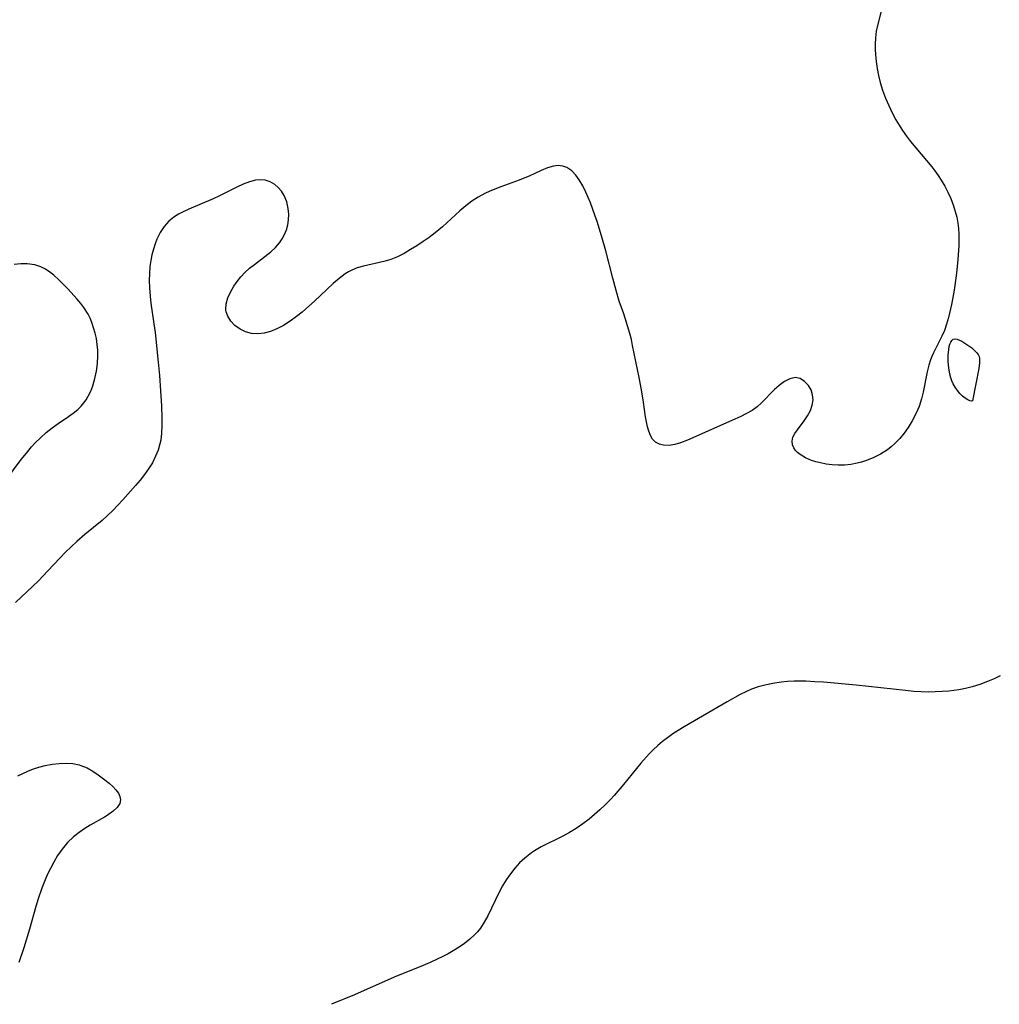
# Model space of a CAD drawing. Header units: inches. Extents: x 1073367 to 1082519, y 1569854 to 1574957.
# Tile 51 of 256: x 1075245 to 1075465, y 1572208 to 1572429. Entities that reach past the tile are written whole.
import ezdxf

# ---------------------------------------------------------------- set-up
doc = ezdxf.new("R2010")
doc.units = ezdxf.units.IN
doc.header["$MEASUREMENT"] = 0
doc.layers.add('CGG_CurvaNivelLidar_v1', color=7, linetype='Continuous', lineweight=30, true_color=0x008008)

msp = doc.modelspace()

# ---------------------------------------------------------------- linework, layer by layer
at = {"layer": 'CGG_CurvaNivelLidar_v1'}
for points in [[(1075438.0505, 1572430.9316, 67.5), (1075437.2406, 1572427.9872, 67.5), (1075436.9028, 1572426.4086, 67.5), (1075436.7219, 1572424.968, 67.5), (1075436.6503, 1572423.4879, 67.5), (1075436.6628, 1572422.345, 67.5), (1075436.7263, 1572421.1911, 67.5), (1075436.8826, 1572419.6284, 67.5), (1075437.1137, 1572418.0609, 67.5), (1075437.4167, 1572416.4965, 67.5), (1075437.7931, 1572414.943, 67.5), (1075438.3324, 1572413.1558, 67.5), (1075438.9972, 1572411.3617, 67.5), (1075439.7127, 1572409.7277, 67.5), (1075440.5005, 1572408.1281, 67.5), (1075441.3412, 1572406.5604, 67.5), (1075442.0457, 1572405.3321, 67.5), (1075442.7972, 1572404.1355, 67.5), (1075443.6754, 1572402.8947, 67.5), (1075444.6104, 1572401.6879, 67.5), (1075449.357, 1572395.9536, 67.5), (1075450.0664, 1572395.0582, 67.5), (1075450.8007, 1572394.058, 67.5), (1075451.4892, 1572393.0278, 67.5), (1075452.2885, 1572391.6795, 67.5), (1075453.0067, 1572390.2883, 67.5), (1075453.6419, 1572388.8597, 67.5), (1075454.2466, 1572387.2296, 67.5), (1075454.6364, 1572385.9572, 67.5), (1075454.9572, 1572384.6674, 67.5), (1075455.2, 1572383.3612, 67.5), (1075455.3479, 1572382.1438, 67.5), (1075455.4287, 1572380.9162, 67.5), (1075455.4507, 1572379.5724, 67.5), (1075455.42, 1572378.2216, 67.5), (1075455.2355, 1572375.1883, 67.5), (1075454.9255, 1572372.1218, 67.5), (1075454.5469, 1572369.3593, 67.5), (1075454.3042, 1572367.8361, 67.5), (1075453.783, 1572365.0546, 67.5), (1075453.1271, 1572362.1612, 67.5), (1075452.7072, 1572360.6734, 67.5), (1075452.1977, 1572359.2398, 67.5), (1075451.6278, 1572357.9695, 67.5), (1075449.7296, 1572354.2646, 67.5), (1075449.3525, 1572353.4153, 67.5), (1075449.048, 1572352.6298, 67.5), (1075448.6761, 1572351.4584, 67.5), (1075448.3133, 1572349.9814, 67.5), (1075447.4285, 1572345.4208, 67.5), (1075447.0565, 1572343.9035, 67.5), (1075446.505, 1572342.2237, 67.5), (1075445.8125, 1572340.5807, 67.5), (1075444.9969, 1572338.9856, 67.5), (1075444.0654, 1572337.4506, 67.5), (1075443.1687, 1572336.1872, 67.5), (1075442.1874, 1572334.992, 67.5), (1075441.1193, 1572333.8798, 67.5), (1075440.2913, 1572333.1383, 67.5), (1075439.4166, 1572332.4545, 67.5), (1075437.8708, 1572331.4614, 67.5), (1075436.2386, 1572330.6571, 67.5), (1075434.53, 1572330.0112, 67.5), (1075433.5731, 1572329.7205, 67.5), (1075432.6043, 1572329.4759, 67.5), (1075431.1939, 1572329.2099, 67.5), (1075429.7759, 1572329.0496, 67.5), (1075428.3618, 1572329.0031, 67.5), (1075427.0013, 1572329.0741, 67.5), (1075425.6671, 1572329.2479, 67.5), (1075424.3725, 1572329.5113, 67.5), (1075423.374, 1572329.7809, 67.5), (1075422.4196, 1572330.0981, 67.5), (1075421.0303, 1572330.6893, 67.5), (1075419.8294, 1572331.3941, 67.5), (1075419.2722, 1572331.8339, 67.5), (1075418.8049, 1572332.3129, 67.5), (1075418.3926, 1572332.917, 67.5), (1075418.132, 1572333.5605, 67.5), (1075418.0348, 1572334.4362, 67.5), (1075418.2052, 1572335.3037, 67.5), (1075418.6208, 1572336.1326, 67.5), (1075419.2082, 1572336.9612, 67.5), (1075420.768, 1572338.9932, 67.5), (1075421.5127, 1572340.1075, 67.5), (1075422.1281, 1572341.2761, 67.5), (1075422.5597, 1572342.4764, 67.5), (1075422.7462, 1572343.6755, 67.5), (1075422.6393, 1572344.8366, 67.5), (1075422.2776, 1572345.9253, 67.5), (1075421.7104, 1572346.899, 67.5), (1075420.8476, 1572347.8213, 67.5), (1075419.8274, 1572348.446, 67.5), (1075418.7053, 1572348.6744, 67.5), (1075417.5234, 1572348.4272, 67.5), (1075416.3131, 1572347.7945, 67.5), (1075415.0982, 1572346.8874, 67.5), (1075414.0868, 1572345.9793, 67.5), (1075411.1625, 1572343.0049, 67.5), (1075410.1624, 1572342.1049, 67.5), (1075409.0403, 1572341.3065, 67.5), (1075407.8125, 1572340.5915, 67.5), (1075406.5379, 1572339.9435, 67.5), (1075405.2095, 1572339.327, 67.5), (1075394.5581, 1572334.6397, 67.5), (1075392.9712, 1572334.0196, 67.5), (1075391.6902, 1572333.6401, 67.5), (1075390.4611, 1572333.4412, 67.5), (1075389.1739, 1572333.4876, 67.5), (1075388.3005, 1572333.7103, 67.5), (1075387.4134, 1572334.1738, 67.5), (1075386.7106, 1572334.8464, 67.5), (1075386.2335, 1572335.6731, 67.5), (1075385.8798, 1572336.6553, 67.5), (1075385.6077, 1572337.6511, 67.5), (1075385.3679, 1572338.7321, 67.5), (1075385.1622, 1572339.8803, 67.5), (1075384.7092, 1572343.1808, 67.5), (1075384.2652, 1572345.9056, 67.5), (1075383.7342, 1572348.6701, 67.5), (1075382.2605, 1572355.8966, 67.5), (1075381.9674, 1572357.2085, 67.5), (1075381.6206, 1572358.5409, 67.5), (1075380.5905, 1572362.047, 67.5), (1075380.3023, 1572362.9544, 67.5), (1075379.2691, 1572365.8575, 67.5), (1075378.5386, 1572368.2184, 67.5), (1075377.7768, 1572371.0305, 67.5), (1075376.2151, 1572377.1346, 67.5), (1075375.282, 1572380.4641, 67.5), (1075374.2822, 1572383.7449, 67.5), (1075373.8005, 1572385.1572, 67.5), (1075372.7661, 1572387.9103, 67.5), (1075371.7576, 1572390.2919, 67.5), (1075371.0451, 1572391.7362, 67.5), (1075370.2694, 1572393.0604, 67.5), (1075369.5274, 1572394.0886, 67.5), (1075368.5814, 1572395.0889, 67.5), (1075367.5253, 1572395.8093, 67.5), (1075366.5597, 1572396.1433, 67.5), (1075365.5297, 1572396.2517, 67.5), (1075364.4649, 1572396.1496, 67.5), (1075363.1239, 1572395.7581, 67.5), (1075361.7523, 1572395.1685, 67.5), (1075359.0121, 1572393.8748, 67.5), (1075358.0944, 1572393.4833, 67.5), (1075356.7744, 1572392.9664, 67.5), (1075352.7033, 1572391.4862, 67.5), (1075350.2149, 1572390.4987, 67.5), (1075349.1076, 1572389.9852, 67.5), (1075347.6173, 1572389.1719, 67.5), (1075346.1864, 1572388.2497, 67.5), (1075344.8187, 1572387.229, 67.5), (1075343.5201, 1572386.1259, 67.5), (1075339.6161, 1572382.526, 67.5), (1075337.9794, 1572381.1596, 67.5), (1075336.6275, 1572380.15, 67.5), (1075335.2429, 1572379.1969, 67.5), (1075333.8422, 1572378.2852, 67.5), (1075332.4132, 1572377.3942, 67.5), (1075330.9742, 1572376.5614, 67.5), (1075329.5148, 1572375.8194, 67.5), (1075328.0235, 1572375.2057, 67.5), (1075326.405, 1572374.723, 67.5), (1075321.8839, 1572373.723, 67.5), (1075320.4259, 1572373.2899, 67.5), (1075319.2824, 1572372.8261, 67.5), (1075318.481, 1572372.4086, 67.5), (1075317.7699, 1572371.9667, 67.5), (1075316.385, 1572370.9411, 67.5), (1075315.0411, 1572369.7837, 67.5), (1075310.8618, 1572365.8215, 67.5), (1075309.6207, 1572364.6822, 67.5), (1075308.1288, 1572363.3937, 67.5), (1075306.851, 1572362.3795, 67.5), (1075305.4099, 1572361.338, 67.5), (1075303.9407, 1572360.4014, 67.5), (1075302.4472, 1572359.6035, 67.5), (1075301.0112, 1572359.0122, 67.5), (1075299.5727, 1572358.6184, 67.5), (1075298.1496, 1572358.4668, 67.5), (1075296.7472, 1572358.5988, 67.5), (1075295.4097, 1572358.9839, 67.5), (1075294.1717, 1572359.5821, 67.5), (1075293.0404, 1572360.3909, 67.5), (1075292.0986, 1572361.3548, 67.5), (1075291.399, 1572362.4413, 67.5), (1075291.0523, 1572363.4217, 67.5), (1075290.986, 1572363.8284, 67.5), (1075290.9724, 1572363.9832, 67.5), (1075291.0535, 1572365.2407, 67.5), (1075291.4173, 1572366.5475, 67.5), (1075292.0044, 1572367.8747, 67.5), (1075292.7714, 1572369.1961, 67.5), (1075293.5179, 1572370.2636, 67.5), (1075294.3559, 1572371.2947, 67.5), (1075295.2794, 1572372.2732, 67.5), (1075296.3161, 1572373.2166, 67.5), (1075297.4104, 1572374.1004, 67.5), (1075299.7695, 1572375.8928, 67.5), (1075301.0562, 1572376.9423, 67.5), (1075302.0995, 1572377.9003, 67.5), (1075303.0129, 1572378.9306, 67.5), (1075303.6303, 1572379.8464, 67.5), (1075304.1415, 1572380.8208, 67.5), (1075304.5706, 1572381.877, 67.5), (1075304.8873, 1572382.9654, 67.5), (1075305.0748, 1572384.0744, 67.5), (1075305.1147, 1572385.3477, 67.5), (1075304.9912, 1572386.6122, 67.5), (1075304.6353, 1572388.1489, 67.5), (1075304.0496, 1572389.5764, 67.5), (1075303.4661, 1572390.5124, 67.5), (1075302.762, 1572391.3357, 67.5), (1075301.9499, 1572392.0238, 67.5), (1075300.9434, 1572392.5972, 67.5), (1075299.8473, 1572392.9597, 67.5), (1075298.7837, 1572393.0894, 67.5), (1075297.663, 1572393.0094, 67.5), (1075296.2712, 1572392.6495, 67.5), (1075294.8636, 1572392.0886, 67.5), (1075293.4259, 1572391.4002, 67.5), (1075289.4357, 1572389.3878, 67.5), (1075288.1422, 1572388.7849, 67.5), (1075282.6635, 1572386.4837, 67.5), (1075281.4455, 1572385.9168, 67.5), (1075280.3627, 1572385.3389, 67.5), (1075279.3449, 1572384.6938, 67.5), (1075278.2229, 1572383.7947, 67.5), (1075277.1174, 1572382.578, 67.5), (1075276.2446, 1572381.2426, 67.5), (1075275.5331, 1572379.7836, 67.5), (1075275.1067, 1572378.6761, 67.5), (1075274.7433, 1572377.5303, 67.5), (1075274.416, 1572376.2565, 67.5), (1075274.1573, 1572374.9543, 67.5), (1075273.9714, 1572373.6296, 67.5), (1075273.8498, 1572372.0495, 67.5), (1075273.8195, 1572370.453, 67.5), (1075273.8669, 1572368.8478, 67.5), (1075274.0072, 1572366.9274, 67.5), (1075274.1754, 1572365.3584, 67.5), (1075274.8568, 1572360.7119, 67.5), (1075275.0949, 1572358.7897, 67.5), (1075275.8179, 1572352.1528, 67.5), (1075276.0956, 1572349.1352, 67.5), (1075276.3621, 1572345.7103, 67.5), (1075276.5514, 1572342.3562, 67.5), (1075276.652, 1572339.5446, 67.5), (1075276.6573, 1572337.8737, 67.5), (1075276.5778, 1572336.2292, 67.5), (1075276.3704, 1572334.6185, 67.5), (1075276.1953, 1572333.7935, 67.5), (1075275.7759, 1572332.3983, 67.5), (1075275.2284, 1572331.0412, 67.5), (1075274.4971, 1572329.5828, 67.5), (1075273.646, 1572328.1753, 67.5), (1075272.7469, 1572326.9054, 67.5), (1075271.7741, 1572325.6731, 67.5), (1075270.7521, 1572324.4647, 67.5), (1075267.866, 1572321.2128, 67.5), (1075265.6388, 1572318.8406, 67.5), (1075264.4707, 1572317.7121, 67.5), (1075263.2174, 1572316.6092, 67.5), (1075259.3244, 1572313.43, 67.5), (1075257.5294, 1572311.865, 67.5), (1075256.2659, 1572310.6894, 67.5), (1075255.0298, 1572309.4823, 67.5), (1075253.757, 1572308.1805, 67.5), (1075251.0724, 1572305.3003, 67.5), (1075248.9432, 1572303.0897, 67.5), (1075243.8168, 1572298.1638, 67.5)], [(1075240.0808, 1572323.6505, 67.5), (1075245.1008, 1572330.265, 67.5), (1075246.2462, 1572331.7068, 67.5), (1075247.418, 1572333.1076, 67.5), (1075248.2174, 1572334.0037, 67.5), (1075249.3715, 1572335.1731, 67.5), (1075250.6542, 1572336.323, 67.5), (1075251.9906, 1572337.3927, 67.5), (1075253.3648, 1572338.3832, 67.5), (1075255.6687, 1572339.9216, 67.5), (1075256.7666, 1572340.71, 67.5), (1075257.7978, 1572341.5547, 67.5), (1075258.5079, 1572342.2409, 67.5), (1075259.1515, 1572342.9819, 67.5), (1075259.6713, 1572343.7085, 67.5), (1075260.1299, 1572344.4801, 67.5), (1075260.6811, 1572345.6324, 67.5), (1075261.1377, 1572346.8459, 67.5), (1075261.6037, 1572348.4584, 67.5), (1075261.9467, 1572350.1249, 67.5), (1075262.1643, 1572351.8242, 67.5), (1075262.2581, 1572353.5397, 67.5), (1075262.2434, 1572354.8459, 67.5), (1075262.1487, 1572356.1428, 67.5), (1075261.9653, 1572357.4218, 67.5), (1075261.6887, 1572358.6667, 67.5), (1075261.3317, 1572359.8825, 67.5), (1075260.9103, 1572361.066, 67.5), (1075260.5176, 1572362.0167, 67.5), (1075260.0681, 1572362.9348, 67.5), (1075259.1422, 1572364.4044, 67.5), (1075258.4755, 1572365.2808, 67.5), (1075257.5724, 1572366.3695, 67.5), (1075255.6443, 1572368.4977, 67.5), (1075253.535, 1572370.639, 67.5), (1075252.3919, 1572371.6729, 67.5), (1075251.1936, 1572372.5879, 67.5), (1075250.3609, 1572373.1011, 67.5), (1075249.4904, 1572373.5277, 67.5), (1075248.0961, 1572373.9862, 67.5), (1075246.4009, 1572374.2257, 67.5), (1075244.9569, 1572374.219, 67.5), (1075243.4857, 1572374.0602, 67.5)], [(1075464.7432, 1572281.7579, 68), (1075463.3336, 1572281.0689, 68), (1075461.8804, 1572280.4322, 68), (1075460.1879, 1572279.7984, 68), (1075458.4481, 1572279.2689, 68), (1075456.9585, 1572278.9136, 68), (1075455.4463, 1572278.6309, 68), (1075453.1907, 1572278.3287, 68), (1075451.6733, 1572278.1969, 68), (1075450.149, 1572278.1208, 68), (1075448.6201, 1572278.1035, 68), (1075446.9795, 1572278.152, 68), (1075445.3367, 1572278.2555, 68), (1075443.494, 1572278.4168, 68), (1075432.4068, 1572279.6089, 68), (1075425.0616, 1572280.2844, 68), (1075423.1022, 1572280.4317, 68), (1075421.1492, 1572280.5325, 68), (1075419.8172, 1572280.5568, 68), (1075418.4899, 1572280.5358, 68), (1075417.0133, 1572280.4522, 68), (1075415.5467, 1572280.3087, 68), (1075413.7213, 1572280.0457, 68), (1075411.9248, 1572279.6762, 68), (1075410.3972, 1572279.2517, 68), (1075408.9072, 1572278.7198, 68), (1075407.6324, 1572278.1592, 68), (1075406.3814, 1572277.531, 68), (1075403.4696, 1572275.908, 68), (1075393.7909, 1572270.3024, 68), (1075392.4913, 1572269.4972, 68), (1075391.2748, 1572268.6947, 68), (1075390.0888, 1572267.8542, 68), (1075388.9395, 1572266.9693, 68), (1075387.8868, 1572266.0803, 68), (1075386.8773, 1572265.1431, 68), (1075385.9863, 1572264.2368, 68), (1075384.129, 1572262.1588, 68), (1075380.1777, 1572257.3377, 68), (1075378.1149, 1572254.9055, 68), (1075377.205, 1572253.9117, 68), (1075376.0859, 1572252.7674, 68), (1075374.9282, 1572251.6658, 68), (1075373.7338, 1572250.6079, 68), (1075372.503, 1572249.5976, 68), (1075371.0695, 1572248.5201, 68), (1075369.5921, 1572247.5124, 68), (1075368.0724, 1572246.5806, 68), (1075366.5775, 1572245.7631, 68), (1075361.7417, 1572243.3556, 68), (1075360.209, 1572242.4652, 68), (1075359.5812, 1572242.0482, 68), (1075358.0413, 1572240.8441, 68), (1075356.8862, 1572239.751, 68), (1075355.8116, 1572238.5696, 68), (1075354.8187, 1572237.3094, 68), (1075353.9146, 1572235.986, 68), (1075353.0848, 1572234.6066, 68), (1075352.321, 1572233.185, 68), (1075349.766, 1572227.8884, 68), (1075348.9743, 1572226.464, 68), (1075348.0885, 1572225.1214, 68), (1075347.4478, 1572224.3139, 68), (1075346.7966, 1572223.6092, 68), (1075345.7164, 1572222.6101, 68), (1075344.5493, 1572221.6872, 68), (1075343.3129, 1572220.8275, 68), (1075342.0206, 1572220.022, 68), (1075340.8475, 1572219.3541, 68), (1075339.6445, 1572218.721, 68), (1075338.4156, 1572218.1216, 68), (1075336.8667, 1572217.4251, 68), (1075335.2938, 1572216.7631, 68), (1075328.7766, 1572214.103, 68), (1075319.8674, 1572210.1197, 68), (1075314.7246, 1572208.0162, 68)], [(1075244.3544, 1572259.3075, 67.5), (1075246.5576, 1572260.3439, 67.5), (1075247.8051, 1572260.8443, 67.5), (1075249.0655, 1572261.2663, 67.5), (1075250.4865, 1572261.6301, 67.5), (1075252.0487, 1572261.9189, 67.5), (1075253.6063, 1572262.0939, 67.5), (1075255.1438, 1572262.1406, 67.5), (1075256.6436, 1572262.036, 67.5), (1075258.0848, 1572261.7471, 67.5), (1075258.4794, 1572261.6261, 67.5), (1075259.841, 1572261.0579, 67.5), (1075261.1313, 1572260.332, 67.5), (1075262.3611, 1572259.5094, 67.5), (1075263.5352, 1572258.6437, 67.5), (1075264.8218, 1572257.6271, 67.5), (1075265.6351, 1572256.9037, 67.5), (1075266.3346, 1572256.1723, 67.5), (1075266.8829, 1572255.4326, 67.5), (1075267.2385, 1572254.6684, 67.5), (1075267.3398, 1572253.8865, 67.5), (1075267.1712, 1572253.1087, 67.5), (1075266.6217, 1572252.2156, 67.5), (1075265.733, 1572251.368, 67.5), (1075264.6062, 1572250.5719, 67.5), (1075263.7377, 1572250.0413, 67.5), (1075260.5119, 1572248.2146, 67.5), (1075259.352, 1572247.5027, 67.5), (1075258.0481, 1572246.5973, 67.5), (1075256.804, 1572245.5956, 67.5), (1075255.4524, 1572244.2974, 67.5), (1075254.2355, 1572242.8671, 67.5), (1075253.2515, 1572241.4457, 67.5), (1075252.3655, 1572239.9431, 67.5), (1075251.6236, 1572238.5338, 67.5), (1075250.9314, 1572237.0872, 67.5), (1075250.2889, 1572235.609, 67.5), (1075249.6988, 1572234.1025, 67.5), (1075248.8754, 1572231.6567, 67.5), (1075248.3778, 1572229.9672, 67.5), (1075246.9644, 1572224.8587, 67.5), (1075245.6753, 1572220.6575, 67.5), (1075244.5608, 1572217.3874, 67.5)]]:
    msp.add_polyline3d(points, dxfattribs=at)
msp.add_polyline3d([(1075458.5, 1572343.442, 67.5), (1075458.3163, 1572343.4054, 67.5), (1075457.9391, 1572343.4864, 67.5), (1075457.4294, 1572343.6976, 67.5), (1075456.868, 1572344.0494, 67.5), (1075456.2802, 1572344.5363, 67.5), (1075455.6942, 1572345.1327, 67.5), (1075455.1352, 1572345.8074, 67.5), (1075454.6275, 1572346.5272, 67.5), (1075454.1956, 1572347.258, 67.5), (1075453.864, 1572347.9659, 67.5), (1075453.6376, 1572348.6378, 67.5), (1075453.441, 1572349.4353, 67.5), (1075453.2107, 1572350.857, 67.5), (1075453.0855, 1572352.2938, 67.5), (1075453.0695, 1572353.7091, 67.5), (1075453.1907, 1572355.0228, 67.5), (1075453.3014, 1572355.6288, 67.5), (1075453.448, 1572356.1812, 67.5), (1075453.6366, 1572356.6593, 67.5), (1075453.8772, 1572357.0354, 67.5), (1075454.184, 1572357.2737, 67.5), (1075454.5863, 1572357.345, 67.5), (1075455.056, 1572357.2682, 67.5), (1075455.5725, 1572357.0834, 67.5), (1075456.1196, 1572356.8202, 67.5), (1075457.2519, 1572356.1394, 67.5), (1075458.3529, 1572355.3316, 67.5), (1075459.1271, 1572354.6363, 67.5), (1075459.4851, 1572354.2482, 67.5), (1075459.7799, 1572353.8456, 67.5), (1075459.9871, 1572353.4201, 67.5), (1075460.0862, 1572352.9801, 67.5), (1075460.1071, 1572352.512, 67.5), (1075460.0783, 1572352.0167, 67.5), (1075459.9195, 1572350.7386, 67.5), (1075459.2877, 1572347.2509, 67.5)], close=True, dxfattribs=at)

doc.saveas('drawing.dxf')
